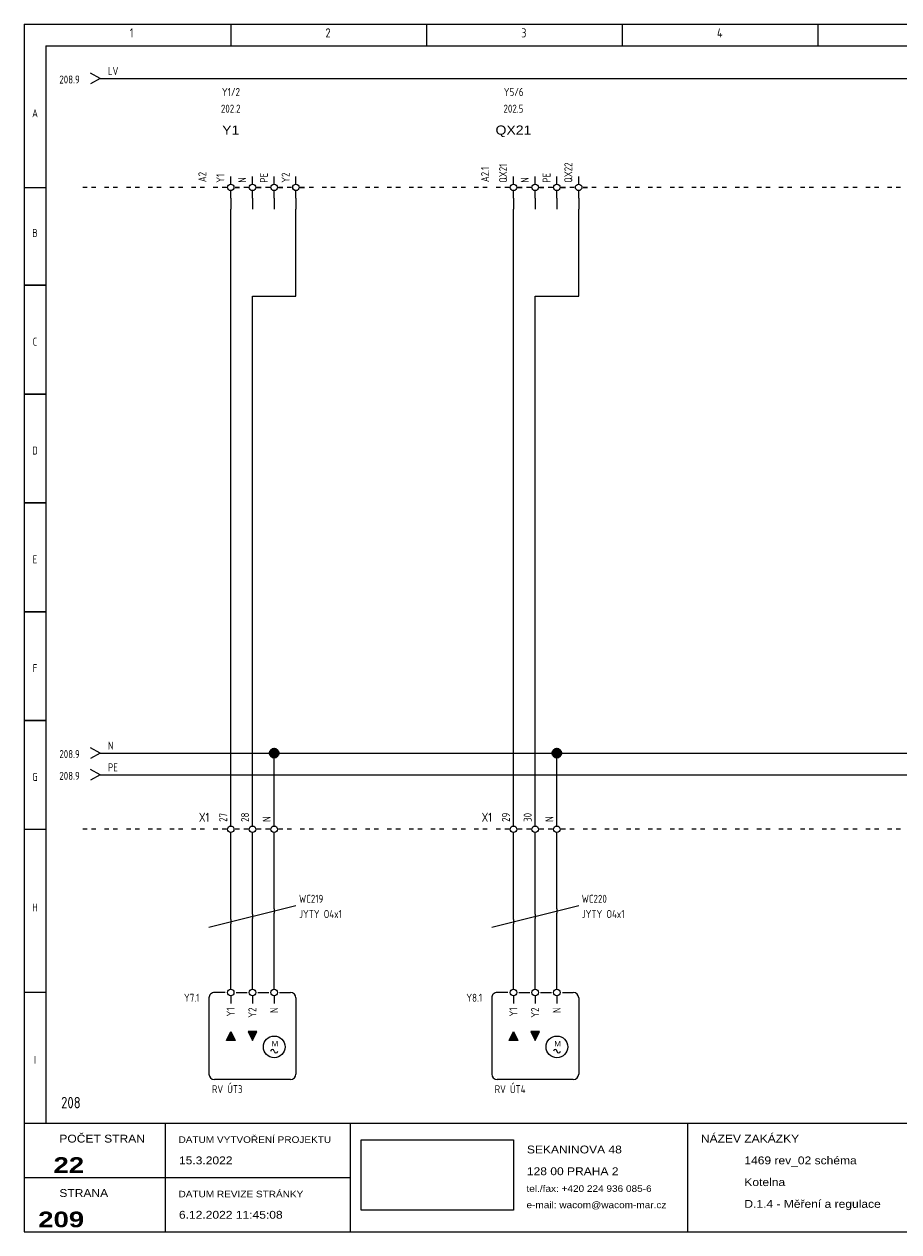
# Model space of a CAD drawing. Header units: millimetres. Extents: x 8 to 412, y 5 to 282.
# Tile 1 of 2: x 8 to 209, y 5 to 282. Entities that reach past the tile are written whole.
import ezdxf
from ezdxf.enums import TextEntityAlignment as Align

# ---------------------------------------------------------------- set-up
doc = ezdxf.new("R2010")
doc.units = ezdxf.units.MM
doc.linetypes.add('Caddy_Solid', pattern=[0])
doc.layers.add('Caddy_1', color=7, linetype='Caddy_Solid', lineweight=25)
doc.styles.add('Caddy_Arial', font='arial.ttf', dxfattribs={"width": 1.1})
doc.styles.add('Caddy_Arial Black', font='ariblk.ttf', dxfattribs={"width": 1.1})
doc.styles.add('Caddy_Vectorfont1p', font='isocp___.ttf', dxfattribs={"width": 0.9})
picture_1 = doc.add_image_def('image1.jpg', size_in_pixel=(1084, 500))
pattern_1 = [(28.64789, (0, 0), (-0.047942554, 0.087758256), []), (118.64789, (0, 0), (-0.087758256, -0.047942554), [])]

# ---------------------------------------------------------------- blocks, each defined once
blk = doc.blocks.new('E1F274F56B88')
at = {"layer": 'Caddy_1', "color": 7, "linetype": 'Caddy_Solid', "lineweight": 25}
for p, q in [((7.5, 282.5), (7.5, 5)), ((7.5, 282.5), (412.5, 282.5)), ((55, 282.5), (55, 277.5)), ((100, 282.5), (100, 277.5)), ((145, 282.5), (145, 277.5)), ((190, 282.5), (190, 277.5)), ((12.5, 277.5), (407.5, 277.5)), ((12.5, 277.5), (12.5, 30)), ((7.5, 245), (12.5, 245)), ((7.5, 222.5), (12.5, 222.5)), ((12.5, 222.5), (7.5, 222.5)), ((11.5, 222.5), (10.5, 222.5)), ((12.5, 197.5), (7.5, 197.5)), ((7.5, 197.5), (12.5, 197.5)), ((12.5, 172.5), (7.5, 172.5)), ((7.5, 172.5), (12.5, 172.5)), ((12.5, 147.5), (7.5, 147.5)), ((7.5, 147.5), (12.5, 147.5)), ((12.5, 122.5), (7.5, 122.5)), ((7.5, 122.5), (12.5, 122.5)), ((7.5, 97.5), (12.5, 97.5)), ((12.5, 60), (7.5, 60)), ((7.5, 30), (412.5, 30)), ((40, 5), (40, 30)), ((82.5, 30), (82.5, 5)), ((160, 30), (160, 5)), ((7.5, 17.5), (82.5, 17.5)), ((7.5, 5), (412.5, 5))]:
    blk.add_line(p, q, dxfattribs=at)
at = {"layer": 'Caddy_1', "color": 7, "lineweight": 25}
for s, height, style, width, p in [('1', 2.1, 'Caddy_Vectorfont1p', 0.9, (31.8, 279.45)), ('2', 2.1, 'Caddy_Vectorfont1p', 0.9, (76.8, 279.45)), ('3', 2.1, 'Caddy_Vectorfont1p', 0.9, (121.8, 279.45)), ('4', 2.1, 'Caddy_Vectorfont1p', 0.9, (166.8, 279.45)), ('NÁZEV ZAKÁZKY', 1.8, 'Caddy_Arial', 1.1, (163.1, 25.52)), ('POČET STRAN', 1.8, 'Caddy_Arial', 1.1, (15.6, 25.52)), ('DATUM VYTVOŘENÍ PROJEKTU', 1.5, 'Caddy_Arial', 1.1, (43, 25.44)), ('15.3.2022', 1.8, 'Caddy_Arial', 1.1, (43.1, 20.52)), ('SEKANINOVA 48', 1.8, 'Caddy_Arial', 1.1, (123.1, 23.02)), ('1469 rev_02 schéma', 1.8, 'Caddy_Arial', 1.1, (173.1, 20.52)), ('128 00 PRAHA 2', 1.8, 'Caddy_Arial', 1.1, (123.1, 18.02)), ('Kotelna', 1.8, 'Caddy_Arial', 1.1, (173.1, 15.52)), ('STRANA', 1.8, 'Caddy_Arial', 1.1, (15.6, 13.02)), ('DATUM REVIZE STRÁNKY', 1.5, 'Caddy_Arial', 1.1, (43, 12.94)), ('tel./fax: +420 224 936 085-6', 1.5, 'Caddy_Arial', 1.1, (123, 14.19)), ('e-mail: wacom@wacom-mar.cz', 1.5, 'Caddy_Arial', 1.1, (123, 10.44)), ('D.1.4 - Měření a regulace', 1.8, 'Caddy_Arial', 1.1, (173.1, 10.52)), ('6.12.2022 11:45:08', 1.8, 'Caddy_Arial', 1.1, (43.1, 8.02))]:
    blk.add_text(s, height=height, dxfattribs=dict(at, style=style, width=width)).set_placement(p)
at = {"layer": 'Caddy_1', "color": 7, "lineweight": 25, "style": 'Caddy_Vectorfont1p', "width": 0.9}
for s, p in [('A', (10, 261.11)), ('B', (10, 233.61)), ('C', (10, 208.61)), ('D', (10, 183.61)), ('E', (10, 158.61)), ('F', (10, 133.61)), ('G', (10, 108.61)), ('H', (10, 78.61)), ('I', (10, 43.61))]:
    blk.add_text(s, height=1.84, dxfattribs=at).set_placement(p, align=Align.CENTER)
at = {"layer": 'Caddy_1', "color": 1, "lineweight": 25, "true_color": 0xff0000, "style": 'Caddy_Vectorfont1p', "width": 0.9}
blk.add_text('208', height=2.625, dxfattribs=at).set_placement((16, 33.38))
at = {"layer": 'Caddy_1', "color": 7, "lineweight": 25, "style": 'Caddy_Arial Black', "width": 1.1}
for s, p in [('22', (21.3, 18.55)), ('209', (21.3, 6.05))]:
    blk.add_text(s, height=3.6, dxfattribs=at).set_placement(p, align=Align.RIGHT)
at = {"color": 18, "true_color": 0x000000}
image = blk.add_image(picture_1, insert=(85, 10), size_in_units=(35, 16.14), dxfattribs=at)
blk = doc.blocks.new('04C4D6C492A0')
at = {"layer": 'Caddy_1', "color": 7, "linetype": 'Caddy_Solid', "lineweight": 25}
for p, q in [((22, 97.5), (21, 97.5)), ((24, 97.5), (23, 97.5)), ((27, 97.5), (26, 97.5)), ((29, 97.5), (28, 97.5)), ((32, 97.5), (31, 97.5)), ((34, 97.5), (33, 97.5)), ((37, 97.5), (36, 97.5)), ((39, 97.5), (38, 97.5)), ((42, 97.5), (41, 97.5)), ((44, 97.5), (43, 97.5)), ((47, 97.5), (46, 97.5)), ((49, 97.5), (48, 97.5)), ((52, 97.5), (51, 97.5)), ((54, 97.5), (53, 97.5)), ((57, 97.5), (56, 97.5)), ((59, 97.5), (58, 97.5)), ((62, 97.5), (61, 97.5)), ((64, 97.5), (63, 97.5)), ((67, 97.5), (66, 97.5)), ((69, 97.5), (68, 97.5)), ((72, 97.5), (71, 97.5)), ((74, 97.5), (73, 97.5)), ((77, 97.5), (76, 97.5)), ((79, 97.5), (78, 97.5)), ((82, 97.5), (81, 97.5)), ((84, 97.5), (83, 97.5)), ((87, 97.5), (86, 97.5)), ((89, 97.5), (88, 97.5)), ((92, 97.5), (91, 97.5)), ((94, 97.5), (93, 97.5)), ((97, 97.5), (96, 97.5)), ((99, 97.5), (98, 97.5)), ((102, 97.5), (101, 97.5)), ((104, 97.5), (103, 97.5)), ((107, 97.5), (106, 97.5)), ((109, 97.5), (108, 97.5)), ((112, 97.5), (111, 97.5)), ((114, 97.5), (113, 97.5)), ((117, 97.5), (116, 97.5)), ((119, 97.5), (118, 97.5)), ((122, 97.5), (121, 97.5)), ((124, 97.5), (123, 97.5)), ((127, 97.5), (126, 97.5)), ((129, 97.5), (128, 97.5)), ((132, 97.5), (131, 97.5)), ((134, 97.5), (133, 97.5)), ((137, 97.5), (136, 97.5)), ((139, 97.5), (138, 97.5)), ((142, 97.5), (141, 97.5)), ((144, 97.5), (143, 97.5)), ((147, 97.5), (146, 97.5)), ((149, 97.5), (148, 97.5)), ((152, 97.5), (151, 97.5)), ((154, 97.5), (153, 97.5)), ((157, 97.5), (156, 97.5)), ((159, 97.5), (158, 97.5)), ((162, 97.5), (161, 97.5)), ((164, 97.5), (163, 97.5)), ((167, 97.5), (166, 97.5)), ((169, 97.5), (168, 97.5)), ((172, 97.5), (171, 97.5)), ((174, 97.5), (173, 97.5)), ((177, 97.5), (176, 97.5)), ((179, 97.5), (178, 97.5)), ((182, 97.5), (181, 97.5)), ((184, 97.5), (183, 97.5)), ((187, 97.5), (186, 97.5)), ((189, 97.5), (188, 97.5)), ((192, 97.5), (191, 97.5)), ((194, 97.5), (193, 97.5)), ((197, 97.5), (196, 97.5)), ((199, 97.5), (198, 97.5)), ((202, 97.5), (201, 97.5)), ((204, 97.5), (203, 97.5)), ((207, 97.5), (206, 97.5)), ((209, 97.5), (208, 97.5)), ((212, 97.5), (211, 97.5)), ((214, 97.5), (213, 97.5)), ((217, 97.5), (216, 97.5)), ((219, 97.5), (218, 97.5)), ((222, 97.5), (221, 97.5)), ((224, 97.5), (223, 97.5)), ((227, 97.5), (226, 97.5)), ((229, 97.5), (228, 97.5)), ((232, 97.5), (231, 97.5)), ((234, 97.5), (233, 97.5)), ((237, 97.5), (236, 97.5)), ((239, 97.5), (238, 97.5)), ((242, 97.5), (241, 97.5)), ((244, 97.5), (243, 97.5)), ((247, 97.5), (246, 97.5)), ((249, 97.5), (248, 97.5)), ((252, 97.5), (251, 97.5)), ((254, 97.5), (253, 97.5)), ((257, 97.5), (256, 97.5)), ((259, 97.5), (258, 97.5)), ((262, 97.5), (261, 97.5)), ((264, 97.5), (263, 97.5)), ((267, 97.5), (266, 97.5)), ((269, 97.5), (268, 97.5)), ((272, 97.5), (271, 97.5)), ((274, 97.5), (273, 97.5)), ((277, 97.5), (276, 97.5)), ((279, 97.5), (278, 97.5)), ((282, 97.5), (281, 97.5)), ((284, 97.5), (283, 97.5)), ((287, 97.5), (286, 97.5)), ((289, 97.5), (288, 97.5)), ((292, 97.5), (291, 97.5)), ((294, 97.5), (293, 97.5)), ((297, 97.5), (296, 97.5)), ((299, 97.5), (298, 97.5)), ((302, 97.5), (301, 97.5)), ((304, 97.5), (303, 97.5)), ((307, 97.5), (306, 97.5)), ((309, 97.5), (308, 97.5)), ((312, 97.5), (311, 97.5)), ((314, 97.5), (313, 97.5)), ((317, 97.5), (316, 97.5)), ((319, 97.5), (318, 97.5)), ((322, 97.5), (321, 97.5)), ((324, 97.5), (323, 97.5)), ((327, 97.5), (326, 97.5)), ((329, 97.5), (328, 97.5)), ((332, 97.5), (331, 97.5)), ((334, 97.5), (333, 97.5)), ((337, 97.5), (336, 97.5)), ((339, 97.5), (338, 97.5)), ((342, 97.5), (341, 97.5)), ((344, 97.5), (343, 97.5)), ((347, 97.5), (346, 97.5)), ((349, 97.5), (348, 97.5)), ((352, 97.5), (351, 97.5)), ((354, 97.5), (353, 97.5)), ((357, 97.5), (356, 97.5)), ((359, 97.5), (358, 97.5)), ((362, 97.5), (361, 97.5)), ((364, 97.5), (363, 97.5)), ((367, 97.5), (366, 97.5)), ((369, 97.5), (368, 97.5)), ((372, 97.5), (371, 97.5)), ((374, 97.5), (373, 97.5)), ((377, 97.5), (376, 97.5)), ((379, 97.5), (378, 97.5)), ((382, 97.5), (381, 97.5)), ((384, 97.5), (383, 97.5)), ((387, 97.5), (386, 97.5)), ((389, 97.5), (388, 97.5)), ((392, 97.5), (391, 97.5)), ((394, 97.5), (393, 97.5)), ((397, 97.5), (396, 97.5)), ((399, 97.5), (398, 97.5))]:
    blk.add_line(p, q, dxfattribs=at)
blk = doc.blocks.new('84DEDC4184F6')
at = {"layer": 'Caddy_1', "color": 70, "linetype": 'Caddy_Solid', "lineweight": 25, "true_color": 0x7cfc00}
for q in [(22.75, 111.25), (22.75, 108.75)]:
    blk.add_line((25, 110), q, dxfattribs=at)
at = {"layer": 'Caddy_1', "color": 70, "lineweight": 25, "true_color": 0x7cfc00, "style": 'Caddy_Vectorfont1p', "width": 0.9}
blk.add_text('208.9', height=1.838, dxfattribs=at).set_placement((20.28, 108.86), align=Align.RIGHT)
blk.add_attdef('$TAG160010', (26.76, 110.81), '', height=1.84, dxfattribs=at)
blk = doc.blocks.new('E5E240C21C86')
at = {"layer": 'Caddy_1', "color": 150, "linetype": 'Caddy_Solid', "lineweight": 25, "true_color": 0x1e90ff}
for q in [(22.75, 116.25), (22.75, 113.75)]:
    blk.add_line((25, 115), q, dxfattribs=at)
at = {"layer": 'Caddy_1', "color": 150, "lineweight": 25, "true_color": 0x1e90ff, "style": 'Caddy_Vectorfont1p', "width": 0.9}
blk.add_text('208.9', height=1.838, dxfattribs=at).set_placement((20.28, 113.86), align=Align.RIGHT)
blk.add_attdef('$TAG160010', (26.76, 115.81), '', height=1.84, dxfattribs=at)
blk = doc.blocks.new('08F764C7C394')
at = {"layer": 'Caddy_1', "color": 7, "linetype": 'Caddy_Solid', "lineweight": 25}
for p, q in [((22, 245), (21, 245)), ((24, 245), (23, 245)), ((27, 245), (26, 245)), ((29, 245), (28, 245)), ((32, 245), (31, 245)), ((34, 245), (33, 245)), ((37, 245), (36, 245)), ((39, 245), (38, 245)), ((42, 245), (41, 245)), ((44, 245), (43, 245)), ((47, 245), (46, 245)), ((49, 245), (48, 245)), ((52, 245), (51, 245)), ((54, 245), (53, 245)), ((57, 245), (56, 245)), ((59, 245), (58, 245)), ((62, 245), (61, 245)), ((64, 245), (63, 245)), ((67, 245), (66, 245)), ((69, 245), (68, 245)), ((72, 245), (71, 245)), ((74, 245), (73, 245)), ((77, 245), (76, 245)), ((79, 245), (78, 245)), ((82, 245), (81, 245)), ((84, 245), (83, 245)), ((87, 245), (86, 245)), ((89, 245), (88, 245)), ((92, 245), (91, 245)), ((94, 245), (93, 245)), ((97, 245), (96, 245)), ((99, 245), (98, 245)), ((102, 245), (101, 245)), ((104, 245), (103, 245)), ((107, 245), (106, 245)), ((109, 245), (108, 245)), ((112, 245), (111, 245)), ((114, 245), (113, 245)), ((117, 245), (116, 245)), ((119, 245), (118, 245)), ((122, 245), (121, 245)), ((124, 245), (123, 245)), ((127, 245), (126, 245)), ((129, 245), (128, 245)), ((132, 245), (131, 245)), ((134, 245), (133, 245)), ((137, 245), (136, 245)), ((139, 245), (138, 245)), ((142, 245), (141, 245)), ((144, 245), (143, 245)), ((147, 245), (146, 245)), ((149, 245), (148, 245)), ((152, 245), (151, 245)), ((154, 245), (153, 245)), ((157, 245), (156, 245)), ((159, 245), (158, 245)), ((162, 245), (161, 245)), ((164, 245), (163, 245)), ((167, 245), (166, 245)), ((169, 245), (168, 245)), ((172, 245), (171, 245)), ((174, 245), (173, 245)), ((177, 245), (176, 245)), ((179, 245), (178, 245)), ((182, 245), (181, 245)), ((184, 245), (183, 245)), ((187, 245), (186, 245)), ((189, 245), (188, 245)), ((192, 245), (191, 245)), ((194, 245), (193, 245)), ((197, 245), (196, 245)), ((199, 245), (198, 245)), ((202, 245), (201, 245)), ((204, 245), (203, 245)), ((207, 245), (206, 245)), ((209, 245), (208, 245)), ((212, 245), (211, 245)), ((214, 245), (213, 245)), ((217, 245), (216, 245)), ((219, 245), (218, 245)), ((222, 245), (221, 245)), ((224, 245), (223, 245)), ((227, 245), (226, 245)), ((229, 245), (228, 245)), ((232, 245), (231, 245)), ((234, 245), (233, 245)), ((237, 245), (236, 245)), ((239, 245), (238, 245)), ((242, 245), (241, 245)), ((244, 245), (243, 245)), ((247, 245), (246, 245)), ((249, 245), (248, 245)), ((252, 245), (251, 245)), ((254, 245), (253, 245)), ((257, 245), (256, 245)), ((259, 245), (258, 245)), ((262, 245), (261, 245)), ((264, 245), (263, 245)), ((267, 245), (266, 245)), ((269, 245), (268, 245)), ((272, 245), (271, 245)), ((274, 245), (273, 245)), ((277, 245), (276, 245)), ((279, 245), (278, 245)), ((282, 245), (281, 245)), ((284, 245), (283, 245)), ((287, 245), (286, 245)), ((289, 245), (288, 245)), ((292, 245), (291, 245)), ((294, 245), (293, 245)), ((297, 245), (296, 245)), ((299, 245), (298, 245)), ((302, 245), (301, 245)), ((304, 245), (303, 245)), ((307, 245), (306, 245)), ((309, 245), (308, 245)), ((312, 245), (311, 245)), ((314, 245), (313, 245)), ((317, 245), (316, 245)), ((319, 245), (318, 245)), ((322, 245), (321, 245)), ((324, 245), (323, 245)), ((327, 245), (326, 245)), ((329, 245), (328, 245)), ((332, 245), (331, 245)), ((334, 245), (333, 245)), ((337, 245), (336, 245)), ((339, 245), (338, 245)), ((342, 245), (341, 245)), ((344, 245), (343, 245)), ((347, 245), (346, 245)), ((349, 245), (348, 245)), ((352, 245), (351, 245)), ((354, 245), (353, 245)), ((357, 245), (356, 245)), ((359, 245), (358, 245)), ((362, 245), (361, 245)), ((364, 245), (363, 245)), ((367, 245), (366, 245)), ((369, 245), (368, 245)), ((372, 245), (371, 245)), ((374, 245), (373, 245)), ((377, 245), (376, 245)), ((379, 245), (378, 245)), ((382, 245), (381, 245)), ((384, 245), (383, 245)), ((387, 245), (386, 245)), ((389, 245), (388, 245)), ((392, 245), (391, 245)), ((394, 245), (393, 245)), ((397, 245), (396, 245)), ((399, 245), (398, 245))]:
    blk.add_line(p, q, dxfattribs=at)
blk = doc.blocks.new('6E3082F71E74')
at = {"layer": 'Caddy_1', "color": 7, "linetype": 'Caddy_Solid', "lineweight": 25}
for q in [(22.75, 271.25), (22.75, 268.75)]:
    blk.add_line((25, 270), q, dxfattribs=at)
at = {"layer": 'Caddy_1', "color": 7, "lineweight": 25, "style": 'Caddy_Vectorfont1p', "width": 0.9}
blk.add_text('208.9', height=1.838, dxfattribs=at).set_placement((20.28, 268.86), align=Align.RIGHT)
blk.add_attdef('$TAG160010', (26.76, 270.81), '', height=1.84, dxfattribs=at)
blk = doc.blocks.new('F50EC878880E')
at = {"layer": 'Caddy_1', "color": 7, "linetype": 'Caddy_Solid', "lineweight": 25}
blk.add_line((55, 76.75), (55, 75.75), dxfattribs=at)
at = {"layer": 'Caddy_1', "color": 7, "lineweight": 25, "style": 'Caddy_Vectorfont1p', "width": 0.9}
for tag, p in [('$TAG160010', (70.7, 80.61)), ('$TAG160040', (70.7, 77.11))]:
    blk.add_attdef(tag, p, '', height=1.84, dxfattribs=at)
blk = doc.blocks.new('0C89C6A64202')
at = {"layer": 'Caddy_1', "color": 7, "linetype": 'Caddy_Solid', "lineweight": 25}
blk.add_line((60, 78), (60, 77), dxfattribs=at)
blk = doc.blocks.new('17B35E8898CA')
at = {"layer": 'Caddy_1', "color": 7, "linetype": 'Caddy_Solid', "lineweight": 25}
blk.add_line((65, 79.25), (65, 78.25), dxfattribs=at)
blk = doc.blocks.new('96B359CA08F4')
at = {"layer": 'Caddy_1'}
for points in [[(54, 49), (56, 49), (55, 51)], [(59, 51), (61, 51), (60, 49)]]:
    blk.add_hatch(color=7, dxfattribs=at).paths.add_polyline_path(points)
at = {"layer": 'Caddy_1', "color": 7, "linetype": 'Caddy_Solid', "lineweight": 25}
for p, q in [((55, 62.5), (55, 65)), ((60, 62.5), (60, 65)), ((65, 62.5), (65, 65)), ((55, 60.75), (55, 62.5)), ((60, 60.75), (60, 62.5)), ((65, 60.75), (65, 62.5)), ((50, 58.75), (50, 41.25)), ((53.75, 60), (51.25, 60)), ((55, 59.25), (55, 57.5)), ((56.25, 60), (58.75, 60)), ((60, 59.25), (60, 57.5)), ((61.25, 60), (63.75, 60)), ((65, 59.25), (65, 57.5)), ((66.25, 60), (68.75, 60)), ((70, 58.75), (70, 41.25)), ((68.75, 40), (51.25, 40))]:
    blk.add_line(p, q, dxfattribs=at)
for points in [[(55, 51), (56, 49), (54, 49)], [(60, 49), (61, 51), (59, 51)]]:
    blk.add_lwpolyline(points, close=True, dxfattribs=at)
for centre, radius in [((55, 60), 0.75), ((60, 60), 0.75), ((65, 60), 0.75), ((65, 47.5), 2.5)]:
    blk.add_circle(centre, radius, dxfattribs=at)
for centre, major_axis, start_param, end_param in [((51.25, 58.75), (1.25, 0), 1.570796, 3.141593), ((68.75, 58.75), (1.25, 0), 0, 1.570796), ((64.6, 46.5), (0.4, 0), 0, 3.141593), ((65.4, 46.5), (0.4, 0), 3.141593, 6.283185), ((51.25, 41.25), (1.25, 0), 3.141593, 4.712389), ((68.75, 41.25), (1.25, 0), 4.712389, 6.283185)]:
    blk.add_ellipse(centre, major_axis=major_axis, ratio=1, start_param=start_param, end_param=end_param, dxfattribs=at)
at = {"layer": 'Caddy_1', "color": 7, "lineweight": 25, "style": 'Caddy_Vectorfont1p', "width": 0.9}
for s, height, p in [('Y1', 1.838, (55.89, 56.55)), ('Y2', 1.838, (60.89, 56.55)), ('N', 1.84, (65.89, 56.55))]:
    blk.add_text(s, height=height, rotation=90, dxfattribs=at).set_placement(p, align=Align.RIGHT)
at = {"layer": 'Caddy_1', "color": 7, "lineweight": 25, "style": 'Caddy_Arial', "width": 1.1}
blk.add_text('M', height=1.2, dxfattribs=at).set_placement((64.4, 47.65))
at = {"layer": 'Caddy_1', "color": 7, "lineweight": 25, "style": 'Caddy_Vectorfont1p', "width": 0.9}
blk.add_attdef('$TAG160010', text='', height=1.84, dxfattribs=at).set_placement((47.8, 57.86), align=Align.RIGHT)
blk.add_attdef('$TAG160030', (50.7, 36.86), '', height=1.84, dxfattribs=at)
blk = doc.blocks.new('80A977EADFCB')
at = {"layer": 'Caddy_1', "color": 7, "linetype": 'Caddy_Solid', "lineweight": 25}
for p, q in [((55, 98.25), (55, 100)), ((55, 95), (55, 96.75))]:
    blk.add_line(p, q, dxfattribs=at)
blk.add_circle((55, 97.5), 0.75, dxfattribs=at)
at = {"layer": 'Caddy_1', "color": 7, "lineweight": 25, "style": 'Caddy_Vectorfont1p', "width": 0.9}
blk.add_text('27', height=1.838, rotation=90, dxfattribs=at).set_placement((54.19, 99.2))
blk.add_attdef('$TAG160010', text='', height=2.1, dxfattribs=at).set_placement((50.07, 99.2), align=Align.RIGHT)
blk = doc.blocks.new('B62FA903DF17')
at = {"layer": 'Caddy_1', "color": 7, "linetype": 'Caddy_Solid', "lineweight": 25}
for p, q in [((60, 98.25), (60, 100)), ((60, 95), (60, 96.75))]:
    blk.add_line(p, q, dxfattribs=at)
blk.add_circle((60, 97.5), 0.75, dxfattribs=at)
at = {"layer": 'Caddy_1', "color": 7, "lineweight": 25, "style": 'Caddy_Vectorfont1p', "width": 0.9}
blk.add_text('28', height=1.838, rotation=90, dxfattribs=at).set_placement((59.19, 99.2))
blk = doc.blocks.new('8227B56AEB9F')
at = {"layer": 'Caddy_1', "color": 7, "linetype": 'Caddy_Solid', "lineweight": 25}
for p, q in [((65, 98.25), (65, 100)), ((65, 95), (65, 96.75))]:
    blk.add_line(p, q, dxfattribs=at)
blk.add_circle((65, 97.5), 0.75, dxfattribs=at)
at = {"layer": 'Caddy_1', "color": 7, "lineweight": 25, "style": 'Caddy_Vectorfont1p', "width": 0.9}
blk.add_text('N', height=1.84, rotation=90, dxfattribs=at).set_placement((64.19, 99.2))
blk = doc.blocks.new('242BF7324588')
at = {"layer": 'Caddy_1', "color": 7, "linetype": 'Caddy_Solid', "lineweight": 25}
for p, q in [((55, 245.75), (55, 247.5)), ((60, 245.75), (60, 247.5)), ((65, 245.75), (65, 247.5)), ((70, 245.75), (70, 247.5)), ((54, 245), (53, 245)), ((55, 242.5), (55, 244.25)), ((56, 245), (57, 245)), ((59, 245), (58, 245)), ((60, 242.5), (60, 244.25)), ((61, 245), (62, 245)), ((64, 245), (63, 245)), ((65, 242.5), (65, 244.25)), ((66, 245), (67, 245)), ((69, 245), (68, 245)), ((70, 242.5), (70, 244.25)), ((71, 245), (72, 245)), ((55, 242.5), (55, 240)), ((60, 242.5), (60, 240)), ((65, 242.5), (65, 240)), ((70, 242.5), (70, 240))]:
    blk.add_line(p, q, dxfattribs=at)
for centre in [(55, 245), (60, 245), (65, 245), (70, 245)]:
    blk.add_circle(centre, 0.75, dxfattribs=at)
at = {"layer": 'Caddy_1', "color": 7, "lineweight": 25}
for s, height, style, width, p in [('Y1/2', 1.838, 'Caddy_Vectorfont1p', 0.9, (55.05, 265.99)), ('202.2', 1.838, 'Caddy_Vectorfont1p', 0.9, (55, 262.16)), ('Y1', 2.1, 'Caddy_Arial', 1.1, (55, 257.11))]:
    blk.add_text(s, height=height, dxfattribs=dict(at, style=style, width=width)).set_placement(p, align=Align.CENTER)
at = {"layer": 'Caddy_1', "color": 7, "lineweight": 25, "style": 'Caddy_Vectorfont1p', "width": 0.9}
for tag, p in [('$TAG175000_00', (53.54, 246.05)), ('$TAG175000_01', (58.54, 246.05)), ('$TAG175000_02', (63.54, 246.05)), ('$TAG175000_03', (68.54, 246.05)), ('$TAG160010', (49.39, 246.2))]:
    blk.add_attdef(tag, p, '', height=1.84, rotation=90, dxfattribs=at)
blk = doc.blocks.new('AD820E933020')
at = {"layer": 'Caddy_1', "color": 7, "linetype": 'Caddy_Solid', "lineweight": 25}
blk.add_line((120, 76.75), (120, 75.75), dxfattribs=at)
at = {"layer": 'Caddy_1', "color": 7, "lineweight": 25, "style": 'Caddy_Vectorfont1p', "width": 0.9}
for tag, p in [('$TAG160010', (135.7, 80.61)), ('$TAG160040', (135.7, 77.11))]:
    blk.add_attdef(tag, p, '', height=1.84, dxfattribs=at)
blk = doc.blocks.new('A57B7B19B46B')
at = {"layer": 'Caddy_1', "color": 7, "linetype": 'Caddy_Solid', "lineweight": 25}
blk.add_line((125, 78), (125, 77), dxfattribs=at)
blk = doc.blocks.new('9EBE1941CF65')
at = {"layer": 'Caddy_1', "color": 7, "linetype": 'Caddy_Solid', "lineweight": 25}
blk.add_line((130, 79.25), (130, 78.25), dxfattribs=at)
blk = doc.blocks.new('17E7CBEC9307')
at = {"layer": 'Caddy_1'}
for points in [[(119, 49), (121, 49), (120, 51)], [(124, 51), (126, 51), (125, 49)]]:
    blk.add_hatch(color=7, dxfattribs=at).paths.add_polyline_path(points)
at = {"layer": 'Caddy_1', "color": 7, "linetype": 'Caddy_Solid', "lineweight": 25}
for p, q in [((120, 62.5), (120, 65)), ((125, 62.5), (125, 65)), ((130, 62.5), (130, 65)), ((120, 60.75), (120, 62.5)), ((125, 60.75), (125, 62.5)), ((130, 60.75), (130, 62.5)), ((115, 58.75), (115, 41.25)), ((118.75, 60), (116.25, 60)), ((120, 59.25), (120, 57.5)), ((121.25, 60), (123.75, 60)), ((125, 59.25), (125, 57.5)), ((126.25, 60), (128.75, 60)), ((130, 59.25), (130, 57.5)), ((131.25, 60), (133.75, 60)), ((135, 58.75), (135, 41.25)), ((133.75, 40), (116.25, 40))]:
    blk.add_line(p, q, dxfattribs=at)
for points in [[(120, 51), (121, 49), (119, 49)], [(125, 49), (126, 51), (124, 51)]]:
    blk.add_lwpolyline(points, close=True, dxfattribs=at)
for centre, radius in [((120, 60), 0.75), ((125, 60), 0.75), ((130, 60), 0.75), ((130, 47.5), 2.5)]:
    blk.add_circle(centre, radius, dxfattribs=at)
for centre, major_axis, start_param, end_param in [((116.25, 58.75), (1.25, 0), 1.570796, 3.141593), ((133.75, 58.75), (1.25, 0), 0, 1.570796), ((129.6, 46.5), (0.4, 0), 0, 3.141593), ((130.4, 46.5), (0.4, 0), 3.141593, 6.283185), ((116.25, 41.25), (1.25, 0), 3.141593, 4.712389), ((133.75, 41.25), (1.25, 0), 4.712389, 6.283185)]:
    blk.add_ellipse(centre, major_axis=major_axis, ratio=1, start_param=start_param, end_param=end_param, dxfattribs=at)
at = {"layer": 'Caddy_1', "color": 7, "lineweight": 25, "style": 'Caddy_Vectorfont1p', "width": 0.9}
for s, height, p in [('Y1', 1.838, (120.89, 56.55)), ('Y2', 1.838, (125.89, 56.55)), ('N', 1.84, (130.89, 56.55))]:
    blk.add_text(s, height=height, rotation=90, dxfattribs=at).set_placement(p, align=Align.RIGHT)
at = {"layer": 'Caddy_1', "color": 7, "lineweight": 25, "style": 'Caddy_Arial', "width": 1.1}
blk.add_text('M', height=1.2, dxfattribs=at).set_placement((129.4, 47.65))
at = {"layer": 'Caddy_1', "color": 7, "lineweight": 25, "style": 'Caddy_Vectorfont1p', "width": 0.9}
blk.add_attdef('$TAG160010', text='', height=1.84, dxfattribs=at).set_placement((112.8, 57.86), align=Align.RIGHT)
blk.add_attdef('$TAG160030', (115.7, 36.86), '', height=1.84, dxfattribs=at)
blk = doc.blocks.new('ADCF7E8F1878')
at = {"layer": 'Caddy_1', "color": 7, "linetype": 'Caddy_Solid', "lineweight": 25}
for p, q in [((120, 98.25), (120, 100)), ((120, 95), (120, 96.75))]:
    blk.add_line(p, q, dxfattribs=at)
blk.add_circle((120, 97.5), 0.75, dxfattribs=at)
at = {"layer": 'Caddy_1', "color": 7, "lineweight": 25, "style": 'Caddy_Vectorfont1p', "width": 0.9}
blk.add_text('29', height=1.838, rotation=90, dxfattribs=at).set_placement((119.19, 99.2))
blk.add_attdef('$TAG160010', text='', height=2.1, dxfattribs=at).set_placement((115.07, 99.2), align=Align.RIGHT)
blk = doc.blocks.new('F4B3E804F716')
at = {"layer": 'Caddy_1', "color": 7, "linetype": 'Caddy_Solid', "lineweight": 25}
for p, q in [((125, 98.25), (125, 100)), ((125, 95), (125, 96.75))]:
    blk.add_line(p, q, dxfattribs=at)
blk.add_circle((125, 97.5), 0.75, dxfattribs=at)
at = {"layer": 'Caddy_1', "color": 7, "lineweight": 25, "style": 'Caddy_Vectorfont1p', "width": 0.9}
blk.add_text('30', height=1.838, rotation=90, dxfattribs=at).set_placement((124.19, 99.2))
blk = doc.blocks.new('FC24A7054887')
at = {"layer": 'Caddy_1', "color": 7, "linetype": 'Caddy_Solid', "lineweight": 25}
for p, q in [((130, 98.25), (130, 100)), ((130, 95), (130, 96.75))]:
    blk.add_line(p, q, dxfattribs=at)
blk.add_circle((130, 97.5), 0.75, dxfattribs=at)
at = {"layer": 'Caddy_1', "color": 7, "lineweight": 25, "style": 'Caddy_Vectorfont1p', "width": 0.9}
blk.add_text('N', height=1.84, rotation=90, dxfattribs=at).set_placement((129.19, 99.2))
blk = doc.blocks.new('1A184C6371D4')
at = {"layer": 'Caddy_1', "color": 7, "linetype": 'Caddy_Solid', "lineweight": 25}
for p, q in [((120, 245.75), (120, 247.5)), ((125, 245.75), (125, 247.5)), ((130, 245.75), (130, 247.5)), ((135, 245.75), (135, 247.5)), ((119, 245), (118, 245)), ((120, 242.5), (120, 244.25)), ((121, 245), (122, 245)), ((124, 245), (123, 245)), ((125, 242.5), (125, 244.25)), ((126, 245), (127, 245)), ((129, 245), (128, 245)), ((130, 242.5), (130, 244.25)), ((131, 245), (132, 245)), ((134, 245), (133, 245)), ((135, 242.5), (135, 244.25)), ((136, 245), (137, 245)), ((120, 242.5), (120, 240)), ((125, 242.5), (125, 240)), ((130, 242.5), (130, 240)), ((135, 242.5), (135, 240))]:
    blk.add_line(p, q, dxfattribs=at)
for centre in [(120, 245), (125, 245), (130, 245), (135, 245)]:
    blk.add_circle(centre, 0.75, dxfattribs=at)
at = {"layer": 'Caddy_1', "color": 7, "lineweight": 25}
for s, height, style, width, p in [('Y5/6', 1.838, 'Caddy_Vectorfont1p', 0.9, (120.05, 265.99)), ('202.5', 1.838, 'Caddy_Vectorfont1p', 0.9, (120, 262.16)), ('QX21', 2.1, 'Caddy_Arial', 1.1, (120, 257.11))]:
    blk.add_text(s, height=height, dxfattribs=dict(at, style=style, width=width)).set_placement(p, align=Align.CENTER)
at = {"layer": 'Caddy_1', "color": 7, "lineweight": 25, "style": 'Caddy_Vectorfont1p', "width": 0.9}
for tag, p in [('$TAG175000_00', (118.54, 246.05)), ('$TAG175000_01', (123.54, 246.05)), ('$TAG175000_02', (128.54, 246.05)), ('$TAG175000_03', (133.54, 246.05)), ('$TAG160010', (114.39, 246.2))]:
    blk.add_attdef(tag, p, '', height=1.84, rotation=90, dxfattribs=at)

msp = doc.modelspace()

# ---------------------------------------------------------------- hatches: boundary and pattern name
at = {"layer": 'Caddy_1', "true_color": 0x1e90ff}
h = msp.add_hatch(dxfattribs=at)
h.set_pattern_fill('_USER', color=150, scale=0.1, angle=28.6479, style=0, double=1, pattern_type=0)
h.set_pattern_definition(pattern_1)
edge = h.paths.add_edge_path(flags=0)
edge.add_arc((65, 115), 1, 0, 360)
h = msp.add_hatch(dxfattribs=at)
h.set_pattern_fill('_USER', color=150, scale=0.1, angle=28.6479, style=0, double=1, pattern_type=0)
h.set_pattern_definition(pattern_1)
edge = h.paths.add_edge_path(flags=0)
edge.add_arc((130, 115), 1, 0, 360)

# ---------------------------------------------------------------- linework, layer by layer
at = {"layer": 'Caddy_1', "color": 7, "linetype": 'Caddy_Solid', "lineweight": 25}
for p, q in [((25, 270), (395, 270)), ((55, 100), (55, 240)), ((70, 220), (70, 240)), ((120, 100), (120, 240)), ((135, 220), (135, 240)), ((60, 220), (70, 220)), ((60, 100), (60, 220)), ((125, 220), (135, 220)), ((125, 100), (125, 220)), ((65, 100), (65, 115)), ((130, 100), (130, 115)), ((55, 76.75), (55, 95)), ((60, 78), (60, 95)), ((65, 79.25), (65, 95)), ((120, 76.75), (120, 95)), ((125, 78), (125, 95)), ((130, 79.25), (130, 95)), ((50, 75), (70, 80)), ((65, 65), (65, 78.25)), ((115, 75), (135, 80)), ((130, 65), (130, 78.25)), ((55, 65), (55, 75.75)), ((60, 65), (60, 77)), ((120, 65), (120, 75.75)), ((125, 65), (125, 77))]:
    msp.add_line(p, q, dxfattribs=at)
at = {"layer": 'Caddy_1', "color": 150, "linetype": 'Caddy_Solid', "lineweight": 25, "true_color": 0x1e90ff}
for p, q in [((25, 115), (65, 115)), ((65, 115), (130, 115)), ((130, 115), (395, 115))]:
    msp.add_line(p, q, dxfattribs=at)
at = {"layer": 'Caddy_1', "color": 70, "linetype": 'Caddy_Solid', "lineweight": 25, "true_color": 0x7cfc00}
msp.add_line((25, 110), (395, 110), dxfattribs=at)
at = {"layer": 'Caddy_1', "color": 150, "lineweight": 40, "true_color": 0x1e90ff}
for centre in [(65, 115), (130, 115)]:
    msp.add_circle(centre, 1, dxfattribs=at)

# ---------------------------------------------------------------- block references
at = {"layer": 'Caddy_1'}
for name in ['E1F274F56B88', '08F764C7C394', 'B62FA903DF17', '8227B56AEB9F', 'F4B3E804F716', 'FC24A7054887', '04C4D6C492A0', '0C89C6A64202', '17B35E8898CA', 'A57B7B19B46B', '9EBE1941CF65']:
    msp.add_blockref(name, (0, 0, 1), dxfattribs=at)
ref = msp.add_blockref('6E3082F71E74', (0, 0, 1), dxfattribs=at)
ref.add_attrib('$TAG160010', 'LV', (26.76, 270.81), dxfattribs={"color": 7, "lineweight": 25, "height": 1.838, "style": 'Caddy_Vectorfont1p', "width": 0.9})
ref = msp.add_blockref('242BF7324588', (0, 0, 1), dxfattribs=at)
ref.add_attrib('$TAG160010', 'A2', (49.39, 246.2), dxfattribs={"color": 7, "lineweight": 25, "height": 1.838, "rotation": 90, "style": 'Caddy_Vectorfont1p', "width": 0.9})
ref.add_attrib('$TAG175000_00', 'Y1', (53.54, 246.05), dxfattribs={"color": 7, "lineweight": 25, "height": 1.838, "rotation": 90, "style": 'Caddy_Vectorfont1p', "width": 0.9})
ref.add_attrib('$TAG175000_01', 'N', (58.54, 246.05), dxfattribs={"color": 7, "lineweight": 25, "height": 1.84, "rotation": 90, "style": 'Caddy_Vectorfont1p', "width": 0.9})
ref.add_attrib('$TAG175000_02', 'PE', (63.54, 246.05), dxfattribs={"color": 7, "lineweight": 25, "height": 1.838, "rotation": 90, "style": 'Caddy_Vectorfont1p', "width": 0.9})
ref.add_attrib('$TAG175000_03', 'Y2', (68.54, 246.05), dxfattribs={"color": 7, "lineweight": 25, "height": 1.838, "rotation": 90, "style": 'Caddy_Vectorfont1p', "width": 0.9})
ref = msp.add_blockref('1A184C6371D4', (0, 0, 1), dxfattribs=at)
ref.add_attrib('$TAG160010', 'A2.1', (114.39, 246.2), dxfattribs={"color": 7, "lineweight": 25, "height": 1.838, "rotation": 90, "style": 'Caddy_Vectorfont1p', "width": 0.9})
ref.add_attrib('$TAG175000_00', 'QX21', (118.54, 246.05), dxfattribs={"color": 7, "lineweight": 25, "height": 1.838, "rotation": 90, "style": 'Caddy_Vectorfont1p', "width": 0.9})
ref.add_attrib('$TAG175000_01', 'N', (123.54, 246.05), dxfattribs={"color": 7, "lineweight": 25, "height": 1.84, "rotation": 90, "style": 'Caddy_Vectorfont1p', "width": 0.9})
ref.add_attrib('$TAG175000_02', 'PE', (128.54, 246.05), dxfattribs={"color": 7, "lineweight": 25, "height": 1.838, "rotation": 90, "style": 'Caddy_Vectorfont1p', "width": 0.9})
ref.add_attrib('$TAG175000_03', 'QX22', (133.54, 246.05), dxfattribs={"color": 7, "lineweight": 25, "height": 1.838, "rotation": 90, "style": 'Caddy_Vectorfont1p', "width": 0.9})
ref = msp.add_blockref('E5E240C21C86', (0, 0, 1), dxfattribs=at)
ref.add_attrib('$TAG160010', 'N', (26.76, 115.81), dxfattribs={"color": 150, "lineweight": 25, "true_color": 0x1e90ff, "height": 1.84, "style": 'Caddy_Vectorfont1p', "width": 0.9})
ref = msp.add_blockref('84DEDC4184F6', (0, 0, 1), dxfattribs=at)
ref.add_attrib('$TAG160010', 'PE', (26.76, 110.81), dxfattribs={"color": 70, "lineweight": 25, "true_color": 0x7cfc00, "height": 1.838, "style": 'Caddy_Vectorfont1p', "width": 0.9})
ref = msp.add_blockref('80A977EADFCB', (0, 0, 1), dxfattribs=at)
ref.add_attrib('$TAG160010', 'X1', dxfattribs={"color": 7, "lineweight": 25, "height": 2.1, "style": 'Caddy_Vectorfont1p', "width": 0.9}).set_placement((50.07, 99.2), align=Align.RIGHT)
ref = msp.add_blockref('ADCF7E8F1878', (0, 0, 1), dxfattribs=at)
ref.add_attrib('$TAG160010', 'X1', dxfattribs={"color": 7, "lineweight": 25, "height": 2.1, "style": 'Caddy_Vectorfont1p', "width": 0.9}).set_placement((115.07, 99.2), align=Align.RIGHT)
ref = msp.add_blockref('F50EC878880E', (0, 0, 1), dxfattribs=at)
ref.add_attrib('$TAG160010', 'WC219', (70.7, 80.61), dxfattribs={"color": 7, "lineweight": 25, "height": 1.838, "style": 'Caddy_Vectorfont1p', "width": 0.9})
ref.add_attrib('$TAG160040', 'JYTY O4x1', (70.7, 77.11), dxfattribs={"color": 7, "lineweight": 25, "height": 1.838, "style": 'Caddy_Vectorfont1p', "width": 0.9})
ref = msp.add_blockref('AD820E933020', (0, 0, 1), dxfattribs=at)
ref.add_attrib('$TAG160010', 'WC220', (135.7, 80.61), dxfattribs={"color": 7, "lineweight": 25, "height": 1.838, "style": 'Caddy_Vectorfont1p', "width": 0.9})
ref.add_attrib('$TAG160040', 'JYTY O4x1', (135.7, 77.11), dxfattribs={"color": 7, "lineweight": 25, "height": 1.838, "style": 'Caddy_Vectorfont1p', "width": 0.9})
ref = msp.add_blockref('96B359CA08F4', (0, 0, 1), dxfattribs=at)
ref.add_attrib('$TAG160010', 'Y7.1', dxfattribs={"color": 7, "lineweight": 25, "height": 1.838, "style": 'Caddy_Vectorfont1p', "width": 0.9}).set_placement((47.8, 57.86), align=Align.RIGHT)
ref.add_attrib('$TAG160030', 'RV ÚT3', (50.7, 36.86), dxfattribs={"color": 7, "lineweight": 25, "height": 1.838, "style": 'Caddy_Vectorfont1p', "width": 0.9})
ref = msp.add_blockref('17E7CBEC9307', (0, 0, 1), dxfattribs=at)
ref.add_attrib('$TAG160010', 'Y8.1', dxfattribs={"color": 7, "lineweight": 25, "height": 1.838, "style": 'Caddy_Vectorfont1p', "width": 0.9}).set_placement((112.8, 57.86), align=Align.RIGHT)
ref.add_attrib('$TAG160030', 'RV ÚT4', (115.7, 36.86), dxfattribs={"color": 7, "lineweight": 25, "height": 1.838, "style": 'Caddy_Vectorfont1p', "width": 0.9})

doc.saveas('drawing.dxf')
